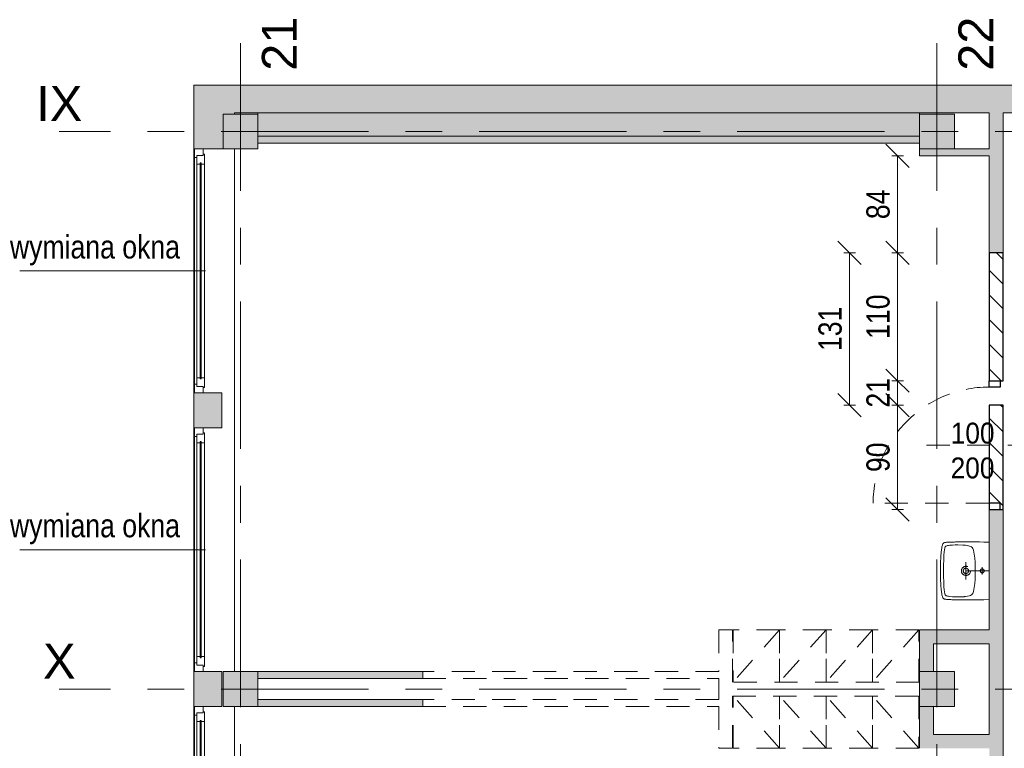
# Model space of a CAD drawing. Header units: centimetres. Extents: x -1403 to 22166, y -8842 to 3590.
# Tile 17 of 25: x -1403 to -555, y 2277 to 2905. Entities that reach past the tile are written whole.
import ezdxf

# ---------------------------------------------------------------- set-up
doc = ezdxf.new("R2010")
doc.units = ezdxf.units.CM
doc.linetypes.add('Oś', pattern=[222.25, 127, -31.75, 31.75, -31.75])
doc.linetypes.add('Wyburzenia', pattern=[35, 20, -15])
for name, color, linetype, lineweight in [('A-ANNO-DIMS', 211, 'Continuous', 13), ('A-ANNO-DIMS-100', 211, 'Continuous', 13), ('A-ANNO-NOTE', 131, 'Wyburzenia', 9), ('A-DETL', 90, 'Continuous', 25), ('A-DETL-GENF', 92, 'Continuous', 9), ('A-DETL-MEDM', 33, 'Wyburzenia', 9), ('A-DOOR', 31, 'Wyburzenia', 9), ('A-GLAZ', 151, 'Wyburzenia', 9), ('A-GLAZ-IDEN', 152, 'Continuous', 13), ('A-WALL', 113, 'Continuous', 13), ('A-WALL-PATT', 111, 'Continuous', 13), ('P-SANR-FIXT', 6, 'Wyburzenia', 9), ('Q-SPCQ', 91, 'Wyburzenia', 9), ('S-COLS', 52, 'Continuous', 13), ('S-GRID', 1, 'Continuous', 13), ('S-GRID-IDEN', 1, 'Continuous', 13)]:
    doc.layers.add(name, color=color, linetype=linetype, lineweight=lineweight)
doc.styles.add('Arial', font='arial.ttf', dxfattribs={"width": 0.9, "height": 18})
doc.styles.add('Arial Narrow_1', font='ARIALN.TTF', dxfattribs={"height": 0.2})
doc.styles.add('Arial Narrow_3', font='ARIALN.TTF', dxfattribs={"height": 20})
doc.styles.add('Arial_1', font='arial.ttf', dxfattribs={"height": 30})
doc.dimstyles.new('Diagonal_1_100__0__wewnętrzne', dxfattribs={"dimscale": 30.48, "dimtxt": 20.468619, "dimasz": 0.656168, "dimexe": 0.164042, "dimexo": 0.0625, "dimgap": 0.032808, "dimtad": 1, "dimdec": 0, "dimdsep": 46, "dimtxsty": 'Arial Narrow_3', "dimblk1": 'OBLIQUE', "dimblk2": 'OBLIQUE', "dimsah": 1, "dimcen": 0.09, "dimazin": 0, "dimtfac": 1, "dimtdec": 4, "dimtix": 1, "dimtmove": 0, "dimatfit": 3, "dimfxl": 0.164042, "dimfxlon": 1, "dimtvp": 1, "dimtolj": 1, "dimtzin": 0, "dimarcsym": 2})
pattern_1 = [(315, (0, 0), (10.6066, 10.6066), [])]

# ---------------------------------------------------------------- blocks, each defined once
blk = doc.blocks.new('M_Concrete-Square-Column - 300 x 300mm-1795930-6_piętro IV __13_80 m_ - wyburzenia i zamurowania')
at = {"layer": 'S-COLS', "lineweight": 9}
blk.add_hatch(color=254, dxfattribs=at).paths.add_polyline_path([(-11.73, -15), (15, -15), (15, 15), (-15, 15), (-15, -15)], flags=0)
for p, q in [((15, 15), (-15, 15)), ((-15, 15), (-15, -15)), ((15, -15), (15, 15)), ((-15, -15), (15, -15))]:
    blk.add_line(p, q, dxfattribs=at)
blk = doc.blocks.new('M_Concrete-Square-Column - 300 x 300mm-1795931-6_piętro IV __13_80 m_ - wyburzenia i zamurowania')
at = {"layer": 'S-COLS', "lineweight": 9}
blk.add_hatch(color=254, dxfattribs=at).paths.add_polyline_path([(-15, -15), (15, -15), (15, 15), (-15, 15), (-15, 7.14)], flags=0)
for p, q in [((15, 15), (-15, 15)), ((-15, 15), (-15, -15)), ((15, -15), (15, 15)), ((-15, -15), (15, -15))]:
    blk.add_line(p, q, dxfattribs=at)
blk = doc.blocks.new('DRZWI 1S - automatyczna etykieta - Drzwi 100-2252139-6_piętro IV __13_80 m_ - wyburzenia i zamurowania')
at = {"layer": 'A-DETL-GENF', "color": 20, "linetype": 'Wyburzenia'}
for p, q in [((-55.5, 3.5), (-50, 3.5)), ((-55.5, -6), (-55.5, 3.5)), ((-50, 3.5), (-50, -6)), ((50, 3.5), (55.5, 3.5)), ((50, -6), (50, 3.5)), ((55.5, 3.5), (55.5, -6)), ((-50, -6), (-55.5, -6)), ((55.5, -6), (50, -6))]:
    blk.add_line(p, q, dxfattribs=at)
at = {"layer": 'A-DETL-MEDM', "color": 10, "lineweight": 25}
for p, q in [((-55.5, -6), (-55.5, 3.5)), ((-55.5, 3.5), (-50, 3.5)), ((-50, 3.5), (-50, -6)), ((50, 3.5), (50, -6)), ((55.5, 3.5), (50, 3.5)), ((55.5, -6), (55.5, 3.5)), ((-50, -6), (-55.5, -6)), ((50, -6), (55.5, -6))]:
    blk.add_line(p, q, dxfattribs=at)
at = {"layer": 'A-DOOR', "color": 1, "lineweight": 13}
blk.add_line((50, -6), (50, -106), dxfattribs=at)
blk.add_arc((50, -6), 100, 180, 270, dxfattribs=at)
blk = doc.blocks.new('Okno - automatyczna etykieta - 210x165 _nietypowy podział_-2208563-6_piętro IV __13_80 m_ - wyburzenia i zamurowania')
at = {"layer": 'A-GLAZ', "color": 7, "linetype": 'Continuous'}
for p, q in [((-97.5, 11.5), (-105, 11.5)), ((-105, 11.5), (-105, 4)), ((-105, 11.5), (105, 11.5)), ((-92, 9.5), (-99.5, 9.5)), ((-99.5, 9.5), (-99.5, 4)), ((-99.5, 4), (-99.5, 9.5)), ((-99.5, 9.5), (-97.5, 9.5)), ((-97.5, 9.5), (-97.5, 11.5)), ((97.5, 11.5), (-97.5, 11.5)), ((-92, 6.75), (-92, 9.5)), ((92, 9.5), (-92, 9.5)), ((99.5, 9.5), (92, 9.5)), ((92, 9.5), (92, 6.75)), ((105, 11.5), (97.5, 11.5)), ((97.5, 11.5), (97.5, 9.5)), ((97.5, 9.5), (99.5, 9.5)), ((99.5, 4), (99.5, 9.5)), ((99.5, 9.5), (99.5, 4)), ((105, 4), (105, 11.5)), ((-105, 4), (-99.5, 4)), ((-99.5, 4), (-100.5, 4)), ((-100.5, 4), (-100.5, 3)), ((-100.5, 3), (-92, 3)), ((93, 6.75), (-93, 6.75)), ((-93, 6.75), (-93, 5.75)), ((-93, 5.75), (-93, 6.75)), ((-93, 6.75), (-92, 6.75)), ((-93, 5.75), (93, 5.75)), ((-92, 5.75), (-93, 5.75)), ((-92, 3), (-92, 5.75)), ((92, 3), (-92, 3)), ((92, 6.75), (93, 6.75)), ((92, 5.75), (92, 3)), ((93, 5.75), (92, 5.75)), ((92, 3), (100.5, 3)), ((93, 5.75), (93, 6.75)), ((93, 6.75), (93, 5.75)), ((100.5, 4), (99.5, 4)), ((99.5, 4), (105, 4)), ((100.5, 3), (100.5, 4))]:
    blk.add_line(p, q, dxfattribs=at)
blk = doc.blocks.new('Szafa1 - 45 cm-1791408-6_piętro IV __13_80 m_ - wyburzenia i zamurowania')
at = {"layer": 'Q-SPCQ', "color": 20}
for p, q in [((-7.5, -51), (32.5, -6)), ((-7.5, -6), (-7.5, -51)), ((32.5, -51), (32.5, -6)), ((-7.5, -51), (32.5, -51))]:
    blk.add_line(p, q, dxfattribs=at)
blk = doc.blocks.new('Szafa1 - 45 cm-1791407-6_piętro IV __13_80 m_ - wyburzenia i zamurowania')
at = {"layer": 'Q-SPCQ', "color": 20}
for p, q in [((-7.5, 51), (32.5, 6)), ((-7.5, 6), (-7.5, 51)), ((-7.5, 51), (32.5, 51)), ((32.5, 51), (32.5, 6))]:
    blk.add_line(p, q, dxfattribs=at)
blk = doc.blocks.new('Umywalka koło Nova Pro - Pro 50-1205816-6_piętro IV __13_80 m_ - wyburzenia i zamurowania')
at = {"layer": 'P-SANR-FIXT', "color": 20}
for p, q in [((-12.14, 42.22), (-12.08, 42.81)), ((-12.08, 42.81), (-12, 43.37)), ((-12, 43.37), (-11.92, 43.87)), ((-11.92, 43.87), (-11.82, 44.38)), ((-11.82, 44.38), (-11.71, 44.67)), ((-11.6, 44.96), (-11.79, 44.38)), ((-11.71, 44.67), (-11.6, 44.96)), ((-11.6, 44.96), (-11.26, 45.47)), ((-11.26, 45.47), (-11.6, 44.96)), ((-11.26, 45.47), (-10.8, 45.84)), ((-10.8, 45.84), (-11.26, 45.47)), ((-10.8, 45.84), (-10.24, 46.11)), ((-10.24, 46.11), (-10.8, 45.84)), ((-10.24, 46.11), (-9.61, 46.32)), ((-9.61, 46.32), (-10.24, 46.11)), ((-9.61, 46.32), (-8.94, 46.51)), ((-8.94, 46.51), (-9.61, 46.32)), ((-9.21, 42.03), (-9.05, 42.59)), ((-9.05, 42.59), (-8.86, 43.1)), ((-8.94, 46.51), (-8.25, 46.64)), ((-8.25, 46.64), (-8.94, 46.51)), ((-8.86, 43.1), (-8.7, 43.34)), ((-8.7, 43.34), (-8.51, 43.55)), ((-8.51, 43.55), (-8.03, 43.85)), ((-8.25, 46.64), (-7.5, 46.8)), ((-7.5, 46.8), (-8.25, 46.64)), ((-8.03, 43.85), (-7.53, 44.06)), ((-7.53, 44.06), (-6.97, 44.22)), ((-7.5, 46.8), (-6.73, 46.91)), ((-6.73, 46.91), (-7.5, 46.8)), ((-6.97, 44.22), (-5.88, 44.43)), ((-6.73, 46.91), (-5.93, 47.04)), ((-5.93, 47.04), (-6.73, 46.91)), ((-5.93, 47.04), (-5.1, 47.15)), ((-5.1, 47.15), (-5.93, 47.04)), ((-5.88, 44.43), (-3.64, 44.75)), ((-5.1, 47.15), (-4.2, 47.25)), ((-4.2, 47.25), (-5.1, 47.15)), ((-4.2, 47.25), (-3.27, 47.36)), ((-3.27, 47.36), (-4.2, 47.25)), ((-3.64, 44.75), (-1.4, 44.94)), ((-3.27, 47.36), (-2.28, 47.44)), ((-2.28, 47.44), (-3.27, 47.36)), ((-2.28, 47.44), (-1.24, 47.52)), ((-1.24, 47.52), (-2.28, 47.44)), ((-1.4, 44.94), (3.1, 45.18)), ((-1.24, 47.52), (-0.15, 47.63)), ((-0.15, 47.63), (-1.24, 47.52)), ((-0.15, 47.63), (1.05, 47.71)), ((1.05, 47.71), (-0.15, 47.63)), ((1.05, 47.71), (2.3, 47.76)), ((2.3, 47.76), (1.05, 47.71)), ((2.3, 47.76), (3.66, 47.84)), ((3.66, 47.84), (2.3, 47.76)), ((3.1, 45.18), (7.6, 45.31)), ((3.66, 47.84), (5.12, 47.89)), ((5.12, 47.89), (3.66, 47.84)), ((5.12, 47.89), (6.72, 47.95)), ((6.72, 47.95), (5.12, 47.89)), ((6.72, 47.95), (8.45, 47.97)), ((8.45, 47.97), (6.72, 47.95)), ((7.6, 45.31), (9.86, 45.39)), ((8.45, 47.97), (10.4, 48)), ((10.4, 48), (8.45, 47.97)), ((9.86, 45.39), (11.04, 45.42)), ((10.4, 48), (14.63, 48)), ((14.63, 48), (10.4, 48)), ((11.04, 45.42), (11.7, 45.42)), ((11.7, 45.42), (12.5, 45.44)), ((12.5, 45.44), (13.3, 45.42)), ((13.3, 45.42), (13.99, 45.42)), ((13.99, 45.42), (15.14, 45.39)), ((14.63, 48), (16.55, 47.97)), ((16.55, 47.97), (14.63, 48)), ((15.14, 45.39), (17.4, 45.31)), ((16.55, 47.97), (18.31, 47.95)), ((18.31, 47.95), (16.55, 47.97)), ((17.4, 45.31), (21.9, 45.18)), ((18.31, 47.95), (19.88, 47.89)), ((19.88, 47.89), (18.31, 47.95)), ((19.88, 47.89), (21.34, 47.84)), ((21.34, 47.84), (19.88, 47.89)), ((21.34, 47.84), (22.7, 47.76)), ((22.7, 47.76), (21.34, 47.84)), ((21.9, 45.18), (26.4, 44.94)), ((22.7, 47.76), (23.98, 47.71)), ((23.98, 47.71), (22.7, 47.76)), ((23.98, 47.71), (25.15, 47.63)), ((25.15, 47.63), (23.98, 47.71)), ((25.15, 47.63), (26.24, 47.52)), ((26.24, 47.52), (25.15, 47.63)), ((26.24, 47.52), (27.31, 47.44)), ((27.31, 47.44), (26.24, 47.52)), ((26.4, 44.94), (28.64, 44.75)), ((27.31, 47.44), (28.29, 47.36)), ((28.29, 47.36), (27.31, 47.44)), ((28.29, 47.36), (29.23, 47.25)), ((29.23, 47.25), (28.29, 47.36)), ((28.64, 44.75), (30.88, 44.43)), ((29.23, 47.25), (30.1, 47.15)), ((30.1, 47.15), (29.23, 47.25)), ((30.1, 47.15), (30.93, 47.04)), ((30.93, 47.04), (30.1, 47.15)), ((30.88, 44.43), (31.97, 44.22)), ((30.93, 47.04), (31.76, 46.91)), ((31.76, 46.91), (30.93, 47.04)), ((31.76, 46.91), (32.5, 46.8)), ((32.5, 46.8), (31.76, 46.91)), ((31.97, 44.22), (32.53, 44.06)), ((32.5, 46.8), (33.25, 46.64)), ((33.25, 46.64), (32.5, 46.8)), ((32.53, 44.06), (33.06, 43.85)), ((33.06, 43.85), (33.54, 43.55)), ((33.25, 46.64), (33.97, 46.51)), ((33.97, 46.51), (33.25, 46.64)), ((33.54, 43.55), (33.73, 43.34)), ((33.73, 43.34), (33.86, 43.1)), ((33.86, 43.1), (34.07, 42.59)), ((33.97, 46.51), (34.63, 46.32)), ((34.63, 46.32), (33.97, 46.51)), ((34.07, 42.59), (34.21, 42.03)), ((34.63, 46.32), (35.24, 46.11)), ((35.24, 46.11), (34.63, 46.32)), ((35.24, 46.11), (35.8, 45.84)), ((35.8, 45.84), (35.24, 46.11)), ((35.8, 45.84), (36.28, 45.47)), ((36.28, 45.47), (35.8, 45.84)), ((36.28, 45.47), (36.6, 44.96)), ((36.6, 44.96), (36.28, 45.47)), ((36.6, 44.96), (36.82, 44.38)), ((36.82, 44.38), (36.92, 43.87)), ((36.92, 43.87), (37.03, 43.37)), ((37.03, 43.37), (37.08, 42.81)), ((37.08, 42.81), (37.14, 42.22)), ((-12.4, 33.88), (-12.38, 35.06)), ((-12.38, 35.06), (-12.35, 35.88)), ((-12.35, 36.65), (-12.32, 37.43)), ((-12.35, 35.88), (-12.35, 36.65)), ((-12.32, 37.43), (-12.3, 38.17)), ((-12.3, 38.17), (-12.27, 38.89)), ((-12.27, 38.89), (-12.24, 39.61)), ((-12.24, 39.61), (-12.22, 40.28)), ((-12.22, 40.28), (-12.19, 40.94)), ((-12.19, 40.94), (-12.16, 41.58)), ((-12.16, 41.58), (-12.14, 42.22)), ((-9.84, 33.06), (-9.79, 35.32)), ((-9.79, 35.32), (-9.71, 37.56)), ((-9.71, 37.56), (-9.53, 39.82)), ((-9.53, 39.82), (-9.39, 40.94)), ((-9.39, 40.94), (-9.21, 42.03)), ((12.5, 6), (12.5, 38)), ((34.21, 42.03), (34.39, 40.94)), ((34.39, 40.94), (34.53, 39.82)), ((34.53, 39.82), (34.71, 37.56)), ((34.71, 37.56), (34.82, 35.32)), ((34.82, 35.32), (34.84, 33.06)), ((37.14, 42.22), (37.16, 41.58)), ((37.16, 41.58), (37.19, 40.94)), ((37.19, 40.94), (37.22, 40.28)), ((37.22, 40.28), (37.24, 39.61)), ((37.24, 39.61), (37.27, 38.89)), ((37.27, 38.89), (37.3, 38.17)), ((37.3, 38.17), (37.32, 37.43)), ((37.32, 37.43), (37.35, 36.65)), ((37.35, 36.65), (37.35, 35.88)), ((37.35, 35.88), (37.38, 35.06)), ((37.38, 35.06), (37.4, 33.88)), ((-12.51, 24.3), (-12.48, 26.13)), ((-12.48, 27.81), (-12.46, 29.49)), ((-12.48, 26.13), (-12.48, 27.81)), ((-12.46, 30.5), (-12.43, 31.46)), ((-12.46, 29.49), (-12.46, 30.5)), ((-12.43, 32.39), (-12.4, 33.3)), ((-12.43, 31.46), (-12.43, 32.39)), ((-12.4, 33.3), (-12.4, 33.88)), ((-9.76, 28.56), (-9.84, 33.06)), ((-9.74, 27.87), (-9.76, 28.56)), ((-9.71, 27.55), (-9.74, 27.87)), ((-9.69, 27.15), (-9.71, 27.55)), ((-9.61, 26.27), (-9.69, 27.15)), ((-9.37, 24.54), (-9.61, 26.27)), ((20.01, 26), (5.01, 26)), ((34.63, 26.27), (34.37, 24.54)), ((34.69, 27.15), (34.63, 26.27)), ((34.71, 27.55), (34.69, 27.15)), ((34.74, 27.87), (34.71, 27.55)), ((34.76, 28.56), (34.74, 27.87)), ((34.84, 33.06), (34.76, 28.56)), ((37.4, 33.88), (37.43, 33.3)), ((37.43, 33.3), (37.43, 32.39)), ((37.43, 32.39), (37.46, 31.46)), ((37.46, 31.46), (37.46, 30.5)), ((37.46, 30.5), (37.48, 29.49)), ((37.48, 29.49), (37.48, 27.81)), ((37.48, 27.81), (37.51, 26.13)), ((37.51, 26.13), (37.51, 22.27)), ((-12.48, 22.27), (-12.51, 24.3)), ((-12.48, 19.98), (-12.48, 22.27)), ((-12.45, 17.35), (-12.48, 19.98)), ((-12.4, 14.28), (-12.45, 17.35)), ((-8.91, 22.86), (-9.37, 24.54)), ((-8.62, 22.03), (-8.91, 22.86)), ((-8.19, 21.26), (-8.62, 22.03)), ((-7.93, 20.91), (-8.19, 21.26)), ((-7.61, 20.62), (-7.93, 20.91)), ((-6.89, 20.14), (-7.61, 20.62)), ((-6.09, 19.8), (-6.89, 20.14)), ((-5.24, 19.53), (-6.09, 19.8)), ((-3.53, 19.16), (-5.24, 19.53)), ((-1.83, 18.89), (-3.53, 19.16)), ((1.66, 18.49), (-1.83, 18.89)), ((5.15, 18.2), (1.66, 18.49)), ((8.64, 18.06), (5.15, 18.2)), ((10.37, 18.01), (8.64, 18.06)), ((14.63, 18.01), (10.37, 18.01)), ((16.36, 18.06), (14.63, 18.01)), ((19.88, 18.2), (16.36, 18.06)), ((23.34, 18.49), (19.88, 18.2)), ((26.83, 18.89), (23.34, 18.49)), ((28.56, 19.16), (26.83, 18.89)), ((30.26, 19.53), (28.56, 19.16)), ((31.09, 19.8), (30.26, 19.53)), ((31.89, 20.14), (31.09, 19.8)), ((32.61, 20.62), (31.89, 20.14)), ((32.93, 20.91), (32.61, 20.62)), ((33.19, 21.26), (32.93, 20.91)), ((33.62, 22.03), (33.19, 21.26)), ((33.91, 22.86), (33.62, 22.03)), ((34.37, 24.54), (33.91, 22.86)), ((37.45, 17.35), (37.4, 14.28)), ((37.48, 19.98), (37.45, 17.35)), ((37.51, 22.27), (37.48, 19.98)), ((-12.32, 10.58), (-12.4, 14.28)), ((-12.19, 6), (-12.32, 10.58)), ((15.72, 12.02), (9.46, 12.02)), ((37.32, 10.58), (37.19, 6)), ((37.4, 14.28), (37.32, 10.58))]:
    blk.add_line(p, q, dxfattribs=at)
for centre, radius in [((12.51, 26), 3.92), ((12.51, 26), 2.28), ((12.5, 12.02), 1.72)]:
    blk.add_circle(centre, radius, dxfattribs=at)
blk = doc.blocks.new('etykieta wymiana okna - etykieta okno 1S z hp dół-2316400-6_piętro IV __13_80 m_ - wyburzenia i zamurowania')
at = {"layer": 'A-GLAZ-IDEN'}
blk.add_line((0, 1.6477), (0, 0.0485), dxfattribs=at)
at = {"layer": 'A-GLAZ-IDEN', "insert": (-0.3068, 1.4291), "char_height": 0.2, "width": 1.409, "attachment_point": 3, "rotation": 90, "line_spacing_factor": 0.949189, "style": 'Arial Narrow_1'}
blk.add_mtext('\\pxqr,t6.35,12.7,19.05,25.4,31.75,38.1,44.45,50.8,57.15,63.5,69.85,76.2,82.55,88.9,95.25,101.6,107.95,114.3,120.65,127,133.35,139.7,146.05,152.4,158.75,165.1,171.45,177.8,184.15,190.5,196.85,203.2;{wymiana okna}', dxfattribs=at)
blk = doc.blocks.new('DIMBLOCK2-6_piętro IV __13_80 m_ - wyburzenia i zamurowania')
at = {"layer": 'A-ANNO-DIMS-100'}
for p, q in [((-687.85, 2703.83), (-697.85, 2713.83)), ((-682.85, 2703.83), (-692.85, 2703.83)), ((-687.85, 2572.83), (-687.85, 2703.83)), ((-687.85, 2703.83), (-677.85, 2693.83)), ((-687.85, 2703.83), (-682.85, 2703.83)), ((-687.85, 2572.83), (-697.85, 2582.83)), ((-682.85, 2572.83), (-692.85, 2572.83)), ((-687.85, 2572.83), (-677.85, 2562.83)), ((-687.85, 2572.83), (-682.85, 2572.83))]:
    blk.add_line(p, q, dxfattribs=at)
at = {"layer": 'A-ANNO-DIMS-100', "color": 0, "insert": (-714.7, 2619.32), "char_height": 20, "width": 45.6158, "attachment_point": 1, "rotation": 90, "line_spacing_factor": 0.974696, "style": 'Arial Narrow_3'}
blk.add_mtext('131', dxfattribs=at)
blk = doc.blocks.new('_Oblique')
at = {"color": 0, "linetype": 'ByBlock', "lineweight": -2}
blk.add_line((-0.5, -0.5), (0.5, 0.5), dxfattribs=at)
blk = doc.blocks.new('DIMBLOCK3-6_piętro IV __13_80 m_ - wyburzenia i zamurowania')
at = {"layer": 'A-ANNO-DIMS-100'}
for p, q in [((-646.54, 2572.83), (-656.54, 2582.83)), ((-641.54, 2572.83), (-651.54, 2572.83)), ((-646.54, 2482.83), (-646.54, 2572.83)), ((-646.54, 2572.83), (-636.54, 2562.83)), ((-646.54, 2572.83), (-641.54, 2572.83)), ((-646.54, 2482.83), (-656.54, 2492.83)), ((-651.54, 2482.83), (-641.54, 2482.83)), ((-646.54, 2482.83), (-651.54, 2482.83)), ((-646.54, 2482.83), (-636.54, 2472.83))]:
    blk.add_line(p, q, dxfattribs=at)
at = {"layer": 'A-ANNO-DIMS-100', "color": 0, "insert": (-673.38, 2515.15), "char_height": 20, "width": 30.4105, "attachment_point": 1, "rotation": 90, "line_spacing_factor": 0.974696, "style": 'Arial Narrow_3'}
blk.add_mtext('90', dxfattribs=at)
blk = doc.blocks.new('DIMBLOCK4-6_piętro IV __13_80 m_ - wyburzenia i zamurowania')
at = {"layer": 'A-ANNO-DIMS-100'}
for p, q in [((-646.54, 2593.83), (-656.54, 2603.83)), ((-641.54, 2593.83), (-651.54, 2593.83)), ((-646.54, 2572.83), (-646.54, 2593.83)), ((-646.54, 2593.83), (-636.54, 2583.83)), ((-646.54, 2593.83), (-641.54, 2593.83)), ((-646.54, 2572.83), (-656.54, 2582.83)), ((-641.54, 2572.83), (-651.54, 2572.83)), ((-646.54, 2572.83), (-636.54, 2562.83)), ((-646.54, 2572.83), (-641.54, 2572.83))]:
    blk.add_line(p, q, dxfattribs=at)
at = {"layer": 'A-ANNO-DIMS-100', "color": 0, "insert": (-673.38, 2570.65), "char_height": 20, "width": 30.4105, "attachment_point": 1, "rotation": 90, "line_spacing_factor": 0.974696, "style": 'Arial Narrow_3'}
blk.add_mtext('21', dxfattribs=at)
blk = doc.blocks.new('DIMBLOCK5-6_piętro IV __13_80 m_ - wyburzenia i zamurowania')
at = {"layer": 'A-ANNO-DIMS-100'}
for p, q in [((-646.54, 2703.83), (-656.54, 2713.83)), ((-641.54, 2703.83), (-651.54, 2703.83)), ((-646.54, 2593.83), (-646.54, 2703.83)), ((-646.54, 2703.83), (-636.54, 2693.83)), ((-646.54, 2703.83), (-641.54, 2703.83)), ((-646.54, 2593.83), (-656.54, 2603.83)), ((-641.54, 2593.83), (-651.54, 2593.83)), ((-646.54, 2593.83), (-636.54, 2583.83)), ((-646.54, 2593.83), (-641.54, 2593.83))]:
    blk.add_line(p, q, dxfattribs=at)
at = {"layer": 'A-ANNO-DIMS-100', "color": 0, "insert": (-673.38, 2629.82), "char_height": 20, "width": 45.6158, "attachment_point": 1, "rotation": 90, "line_spacing_factor": 0.974696, "style": 'Arial Narrow_3'}
blk.add_mtext('110', dxfattribs=at)
blk = doc.blocks.new('DIMBLOCK6-6_piętro IV __13_80 m_ - wyburzenia i zamurowania')
at = {"layer": 'A-ANNO-DIMS-100'}
for p, q in [((-646.54, 2787.33), (-656.54, 2797.33)), ((-641.54, 2787.33), (-651.54, 2787.33)), ((-646.54, 2703.83), (-646.54, 2787.33)), ((-646.54, 2787.33), (-636.54, 2777.33)), ((-646.54, 2787.33), (-641.54, 2787.33)), ((-646.54, 2703.83), (-656.54, 2713.83)), ((-641.54, 2703.83), (-651.54, 2703.83)), ((-646.54, 2703.83), (-636.54, 2693.83)), ((-646.54, 2703.83), (-641.54, 2703.83))]:
    blk.add_line(p, q, dxfattribs=at)
at = {"layer": 'A-ANNO-DIMS-100', "color": 0, "insert": (-673.38, 2732.9), "char_height": 20, "width": 30.4105, "attachment_point": 1, "rotation": 90, "line_spacing_factor": 0.974696, "style": 'Arial Narrow_3'}
blk.add_mtext('84', dxfattribs=at)

msp = doc.modelspace()

# ---------------------------------------------------------------- hatches: boundary and pattern name
at = {"layer": 'A-DETL-GENF', "lineweight": 25}
h = msp.add_hatch(dxfattribs=at)
h.set_pattern_fill('FP_1', color=210, style=0, pattern_type=2)
h.set_pattern_definition(pattern_1)
h.paths.add_polyline_path([(-555.62, 2593.83), (-555.62, 2703.83), (-567.62, 2703.83), (-567.62, 2593.83), (-558.12, 2593.83)], flags=0)
h = msp.add_hatch(dxfattribs=at)
h.set_pattern_fill('FP_1', color=3, style=0, pattern_type=2)
h.set_pattern_definition(pattern_1)
h.paths.add_polyline_path([(-567.62, 2482.83), (-555.62, 2482.83), (-555.62, 2572.83), (-567.62, 2572.83), (-567.62, 2488.33)], flags=0)
at = {"layer": 'A-WALL-PATT'}
for points in [[(-1252.12, 2793.33), (-1227.62, 2793.33), (-1227.62, 2823.33), (-1217.62, 2823.33), (-1217.62, 2848.33), (-1252.62, 2848.33), (-1252.62, 2793.33)], [(-719.16, 2804.33), (-627.62, 2804.33), (-627.62, 2824.33), (-1197.62, 2824.33), (-1197.62, 2804.33)], [(-719.16, 2798.33), (-627.62, 2798.33), (-627.62, 2804.33), (-1197.62, 2804.33), (-1197.62, 2798.33)], [(-597.62, 2787.33), (-567.62, 2787.33), (-567.62, 2793.33), (-627.62, 2793.33), (-627.62, 2787.33)], [(-615.62, 2367.33), (-567.62, 2367.33), (-567.62, 2379.33), (-627.62, 2379.33), (-627.62, 2367.33)], [(-1197.62, 2337.33), (-1055.62, 2337.33), (-1055.62, 2343.33), (-1197.62, 2343.33)], [(-1197.62, 2313.33), (-1055.62, 2313.33), (-1055.62, 2319.33), (-1197.62, 2319.33)], [(-576.97, 2277.33), (-567.62, 2277.33), (-567.62, 2289.33), (-615.62, 2289.33), (-615.62, 2277.33), (-579.45, 2277.33)]]:
    msp.add_hatch(color=9, dxfattribs=at).paths.add_polyline_path(points, flags=0)
h = msp.add_hatch(color=9, dxfattribs=at)
h.paths.add_polyline_path([(736.44, 2824.33), (1227.38, 2824.33), (1227.38, 2848.33), (507.38, 2848.33), (507.38, 2824.33), (542.38, 2824.33)], flags=0)
h.paths.add_polyline_path([(-719.16, 2824.33), (-532.62, 2824.33), (-532.62, 2848.33), (-1217.62, 2848.33), (-1217.62, 2824.33), (-741.62, 2824.33)], flags=0)
h.paths.add_polyline_path([(157.38, 2824.33), (157.38, 2848.33), (-182.62, 2848.33), (-182.62, 2824.33), (119.38, 2824.33)], flags=0)
h.paths.add_polyline_path([(-292.62, 2824.33), (-292.62, 2848.33), (-332.62, 2848.33), (-332.62, 2824.33), (-297.62, 2824.33)], flags=0)
h.paths.add_polyline_path([(297.38, 2824.33), (307.38, 2824.33), (307.38, 2848.33), (267.38, 2848.33), (267.38, 2824.33), (285.38, 2824.33)], flags=0)
h = msp.add_hatch(color=9, dxfattribs=at)
h.paths.add_polyline_path([(-564.62, 1833.33), (-555.62, 1833.33), (-555.62, 1952.83), (-567.62, 1952.83), (-567.62, 1833.33)], flags=0)
h.paths.add_polyline_path([(-567.62, 2173.83), (-555.62, 2173.83), (-555.62, 2482.83), (-567.62, 2482.83), (-567.62, 2265.06)], flags=0)
h.paths.add_polyline_path([(-555.62, 2703.83), (-555.62, 2824.33), (-567.62, 2824.33), (-567.62, 2703.83)], flags=0)
h = msp.add_hatch(color=9, dxfattribs=at)
h.paths.add_polyline_path([(-1252.62, 1833.33), (-1228.62, 1833.33), (-1228.62, 1863.33), (-1252.62, 1863.33), (-1252.62, 1837.45)], flags=0)
h.paths.add_polyline_path([(-1252.62, 2073.33), (-1228.62, 2073.33), (-1228.62, 2103.33), (-1252.62, 2103.33), (-1252.62, 2074.7)], flags=0)
h.paths.add_polyline_path([(-1228.62, 2313.33), (-1228.62, 2343.33), (-1252.62, 2343.33), (-1252.62, 2313.33), (-1244.62, 2313.33)], flags=0)
h.paths.add_polyline_path([(-1252.62, 2553.33), (-1228.62, 2553.33), (-1228.62, 2583.33), (-1252.62, 2583.33), (-1252.62, 2554.7)], flags=0)
h = msp.add_hatch(color=9, dxfattribs=at)
h.paths.add_polyline_path([(-627.62, 2277.33), (-615.62, 2277.33), (-615.62, 2313.33), (-627.62, 2313.33), (-627.62, 2289.33)], flags=0)
h.paths.add_polyline_path([(-627.62, 2343.33), (-615.62, 2343.33), (-615.62, 2367.33), (-627.62, 2367.33), (-627.62, 2364.33)], flags=0)

# ---------------------------------------------------------------- linework, layer by layer
at = {"layer": 'A-ANNO-NOTE', "color": 240, "lineweight": 13}
msp.add_line((-531.62, 2538.33), (-621.62, 2538.33), dxfattribs=at)
at = {"layer": 'A-DETL'}
for p, q in [((-555.62, 2703.83), (-567.62, 2703.83)), ((-567.62, 2703.83), (-567.62, 2593.83)), ((-555.62, 2593.83), (-555.62, 2703.83)), ((-567.62, 2593.83), (-555.62, 2593.83)), ((-555.62, 2572.83), (-567.62, 2572.83)), ((-567.62, 2572.83), (-567.62, 2482.83)), ((-555.62, 2482.83), (-555.62, 2572.83)), ((-567.62, 2482.83), (-555.62, 2482.83))]:
    msp.add_line(p, q, dxfattribs=at)
at = {"layer": 'A-WALL', "lineweight": 9}
for p, q in [((-292.62, 2848.33), (-1252.62, 2848.33)), ((-1252.62, 2848.33), (-1252.62, 2793.33)), ((-1217.62, 2824.33), (-567.62, 2824.33)), ((-1217.62, 2823.33), (-1217.62, 2824.33)), ((-1197.62, 2824.33), (-1197.62, 2823.33)), ((-627.62, 2823.33), (-627.62, 2824.33)), ((-567.62, 2824.33), (-567.62, 2793.33)), ((-555.62, 2703.83), (-555.62, 2824.33)), ((-555.62, 2824.33), (-532.62, 2824.33)), ((-1197.62, 2804.33), (-627.62, 2804.33)), ((-1252.62, 1833.33), (-1252.62, 2793.33)), ((-1252.62, 2793.33), (-1252.12, 2793.33)), ((-1244.62, 2793.33), (-1227.62, 2793.33)), ((-1217.62, 2793.33), (-1217.62, 2343.33)), ((-1197.62, 2798.33), (-627.62, 2798.33)), ((-627.62, 2793.33), (-627.62, 2787.33)), ((-567.62, 2793.33), (-597.62, 2793.33)), ((-627.62, 2787.33), (-567.62, 2787.33)), ((-567.62, 2787.33), (-567.62, 2703.83)), ((-1252.12, 2583.33), (-1252.62, 2583.33)), ((-1228.62, 2583.33), (-1244.62, 2583.33)), ((-1228.62, 2553.33), (-1228.62, 2583.33)), ((-1252.62, 2553.33), (-1252.12, 2553.33)), ((-1244.62, 2553.33), (-1228.62, 2553.33)), ((-567.62, 2482.83), (-567.62, 2379.33)), ((-555.62, 2482.83), (-558.12, 2482.83)), ((-555.62, 2173.83), (-555.62, 2482.83)), ((-567.62, 2379.33), (-627.62, 2379.33)), ((-627.62, 2379.33), (-627.62, 2343.33)), ((-615.62, 2367.33), (-567.62, 2367.33)), ((-615.62, 2343.33), (-615.62, 2367.33)), ((-567.62, 2367.33), (-567.62, 2289.33)), ((-1252.12, 2343.33), (-1252.62, 2343.33)), ((-1228.62, 2343.33), (-1244.62, 2343.33)), ((-1228.62, 2313.33), (-1228.62, 2343.33)), ((-1055.62, 2343.33), (-1197.62, 2343.33)), ((-1055.62, 2337.33), (-1055.62, 2343.33)), ((-1197.62, 2337.33), (-1055.62, 2337.33)), ((-1055.62, 2319.33), (-1197.62, 2319.33)), ((-1055.62, 2313.33), (-1055.62, 2319.33)), ((-1252.62, 2313.33), (-1252.12, 2313.33)), ((-1244.62, 2313.33), (-1228.62, 2313.33)), ((-1217.62, 2313.33), (-1217.62, 1863.33)), ((-1197.62, 2313.33), (-1055.62, 2313.33)), ((-627.62, 2313.33), (-627.62, 2277.33)), ((-615.62, 2289.33), (-615.62, 2313.33)), ((-567.62, 2289.33), (-615.62, 2289.33))]:
    msp.add_line(p, q, dxfattribs=at)
at = {"layer": 'A-WALL'}
msp.add_line((-567.62, 2703.83), (-555.62, 2703.83), dxfattribs=at)
at = {"layer": 'A-WALL', "color": 1, "linetype": 'Wyburzenia'}
for p, q in [((-567.62, 2703.83), (-567.62, 2593.83)), ((-555.62, 2703.83), (-567.62, 2703.83)), ((-555.62, 2593.83), (-555.62, 2703.83)), ((-558.12, 2593.83), (-555.62, 2593.83)), ((-800.62, 2379.33), (-800.62, 2343.33)), ((-788.62, 2379.33), (-800.62, 2379.33)), ((-788.62, 2334.33), (-788.62, 2379.33)), ((-800.62, 2343.33), (-1055.62, 2343.33)), ((-1055.62, 2343.33), (-1055.62, 2337.33)), ((-1055.62, 2337.33), (-800.62, 2337.33)), ((-800.62, 2337.33), (-800.62, 2319.33)), ((-627.62, 2334.33), (-788.62, 2334.33)), ((-800.62, 2319.33), (-1055.62, 2319.33)), ((-1055.62, 2319.33), (-1055.62, 2313.33)), ((-788.62, 2277.33), (-788.62, 2322.33)), ((-788.62, 2322.33), (-627.62, 2322.33)), ((-1055.62, 2313.33), (-800.62, 2313.33)), ((-800.62, 2313.33), (-800.62, 2277.33)), ((-800.62, 2277.33), (-788.62, 2277.33))]:
    msp.add_line(p, q, dxfattribs=at)
at = {"layer": 'S-GRID', "linetype": 'Oś'}
for p, q in [((-1212.62, 2884.27), (-1212.62, 27.13)), ((-612.62, 2884.27), (-612.62, 27.13)), ((1342.46, 2808.33), (-1368.76, 2808.33)), ((1342.46, 2328.33), (-1368.76, 2328.33))]:
    msp.add_line(p, q, dxfattribs=at)

# ---------------------------------------------------------------- block references
at = {"layer": 'A-DOOR', "color": 1, "lineweight": 13, "rotation": 269.9999999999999}
msp.add_blockref('DRZWI 1S - automatyczna etykieta - Drzwi 100-2252139-6_piętro IV __13_80 m_ - wyburzenia i zamurowania', (-561.62, 2538.33), dxfattribs=at)
at = {"layer": 'A-GLAZ', "color": 7, "linetype": 'Continuous', "rotation": 89.9999999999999}
for p in [(-1240.62, 2688.33), (-1240.62, 2448.33), (-1240.62, 2208.33)]:
    msp.add_blockref('Okno - automatyczna etykieta - 210x165 _nietypowy podział_-2208563-6_piętro IV __13_80 m_ - wyburzenia i zamurowania', p, dxfattribs=at)
at = {"layer": 'A-GLAZ-IDEN', "xscale": 99.99999999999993, "yscale": 99.99999999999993, "zscale": 99.99999999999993, "rotation": 270.0000000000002}
for p in [(-1407.6, 2688.33), (-1407.6, 2448.33)]:
    msp.add_blockref('etykieta wymiana okna - etykieta okno 1S z hp dół-2316400-6_piętro IV __13_80 m_ - wyburzenia i zamurowania', p, dxfattribs=at)
at = {"layer": 'P-SANR-FIXT', "color": 20, "rotation": 89.9999999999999}
msp.add_blockref('Umywalka koło Nova Pro - Pro 50-1205816-6_piętro IV __13_80 m_ - wyburzenia i zamurowania', (-561.62, 2417.58), dxfattribs=at)
at = {"layer": 'Q-SPCQ', "color": 20, "rotation": 180}
for name, p in [('Szafa1 - 45 cm-1791408-6_piętro IV __13_80 m_ - wyburzenia i zamurowania', (-755.62, 2328.33)), ('Szafa1 - 45 cm-1791408-6_piętro IV __13_80 m_ - wyburzenia i zamurowania', (-715.62, 2328.33)), ('Szafa1 - 45 cm-1791408-6_piętro IV __13_80 m_ - wyburzenia i zamurowania', (-675.62, 2328.33)), ('Szafa1 - 45 cm-1791408-6_piętro IV __13_80 m_ - wyburzenia i zamurowania', (-635.62, 2328.33)), ('Szafa1 - 45 cm-1791407-6_piętro IV __13_80 m_ - wyburzenia i zamurowania', (-755.62, 2328.33)), ('Szafa1 - 45 cm-1791407-6_piętro IV __13_80 m_ - wyburzenia i zamurowania', (-715.62, 2328.33)), ('Szafa1 - 45 cm-1791407-6_piętro IV __13_80 m_ - wyburzenia i zamurowania', (-675.62, 2328.33)), ('Szafa1 - 45 cm-1791407-6_piętro IV __13_80 m_ - wyburzenia i zamurowania', (-635.62, 2328.33))]:
    msp.add_blockref(name, p, dxfattribs=at)
at = {"layer": 'S-COLS', "lineweight": 9}
for name, p in [('M_Concrete-Square-Column - 300 x 300mm-1795931-6_piętro IV __13_80 m_ - wyburzenia i zamurowania', (-1212.62, 2808.33)), ('M_Concrete-Square-Column - 300 x 300mm-1795931-6_piętro IV __13_80 m_ - wyburzenia i zamurowania', (-612.62, 2808.33)), ('M_Concrete-Square-Column - 300 x 300mm-1795931-6_piętro IV __13_80 m_ - wyburzenia i zamurowania', (-1212.62, 2328.33)), ('M_Concrete-Square-Column - 300 x 300mm-1795930-6_piętro IV __13_80 m_ - wyburzenia i zamurowania', (-612.62, 2328.33))]:
    msp.add_blockref(name, p, dxfattribs=at)

# ---------------------------------------------------------------- texts
at = {"layer": 'A-ANNO-NOTE', "color": 1, "lineweight": 211, "char_height": 18, "width": 38.07, "attachment_point": 5, "line_spacing_factor": 0.936439, "style": 'Arial'}
for s, insert in [('\\pxqc,t6.35,12.7,19.05,25.4,31.75,38.1,44.45,50.8,57.15,63.5,69.85,76.2,82.55,88.9,95.25,101.6,107.95,114.3,120.65,127,133.35,139.7,146.05,152.4,158.75,165.1,171.45,177.8,184.15,190.5,196.85,203.2;{100}', (-581.86, 2548.56)), ('\\pxqc,t6.35,12.7,19.05,25.4,31.75,38.1,44.45,50.8,57.15,63.5,69.85,76.2,82.55,88.9,95.25,101.6,107.95,114.3,120.65,127,133.35,139.7,146.05,152.4,158.75,165.1,171.45,177.8,184.15,190.5,196.85,203.2;{200}', (-581.95, 2518.56))]:
    msp.add_mtext(s, dxfattribs=dict(at, insert=insert))
at = {"layer": 'S-GRID-IDEN', "char_height": 30, "width": 48.3, "attachment_point": 5, "rotation": 90, "line_spacing_factor": 0.936439, "style": 'Arial_1'}
for s, insert in [('\\pxqc,t4.23333,8.46667,12.7,16.93333,21.16667,25.4,29.63333,33.86667,38.1,42.33333,46.56667,50.8,55.03333,59.26667,63.5,67.73333,71.96667,76.2,80.43333,84.66667,88.9,93.13333,97.36667,101.6,105.83333,110.06667,114.3,118.53333,122.76667,127,131.23333,135.46667;{21}', (-1179.12, 2883.93)), ('\\pxqc,t4.23333,8.46667,12.7,16.93333,21.16667,25.4,29.63333,33.86667,38.1,42.33333,46.56667,50.8,55.03333,59.26667,63.5,67.73333,71.96667,76.2,80.43333,84.66667,88.9,93.13333,97.36667,101.6,105.83333,110.06667,114.3,118.53333,122.76667,127,131.23333,135.46667;{22}', (-579.12, 2883.93))]:
    msp.add_mtext(s, dxfattribs=dict(at, insert=insert))
at = {"layer": 'S-GRID-IDEN', "char_height": 30, "attachment_point": 5, "line_spacing_factor": 0.936439, "style": 'Arial_1'}
for s, insert, width in [('\\pxqc,t4.23333,8.46667,12.7,16.93333,21.16667,25.4,29.63333,33.86667,38.1,42.33333,46.56667,50.8,55.03333,59.26667,63.5,67.73333,71.96667,76.2,80.43333,84.66667,88.9,93.13333,97.36667,101.6,105.83333,110.06667,114.3,118.53333,122.76667,127,131.23333,135.46667;{IX}', (-1368.64, 2832.39), 39.7), ('\\pxqc,t4.23333,8.46667,12.7,16.93333,21.16667,25.4,29.63333,33.86667,38.1,42.33333,46.56667,50.8,55.03333,59.26667,63.5,67.73333,71.96667,76.2,80.43333,84.66667,88.9,93.13333,97.36667,101.6,105.83333,110.06667,114.3,118.53333,122.76667,127,131.23333,135.46667;{X}', (-1368.64, 2352.39), 27.8)]:
    msp.add_mtext(s, dxfattribs=dict(at, insert=insert, width=width))

# ---------------------------------------------------------------- dimensions: what is measured, and where the dimension line sits
at = {"layer": 'A-ANNO-DIMS'}
for base, p1, p2, override, picture, middle in [((-646.53500487, 2787.32555458), (-641.53500487, 2703.82555458), (-641.53500487, 2787.32555458), {"dimpost": '<>', "dimfxl": 83.5}, 'DIMBLOCK6-6_piętro IV __13_80 m_ - wyburzenia i zamurowania', (-657.74646469, 2745.57555458)), ((-687.85, 2703.83), (-682.85, 2572.83), (-682.85, 2703.83), {"dimpost": '<>', "dimfxl": 131}, 'DIMBLOCK2-6_piętro IV __13_80 m_ - wyburzenia i zamurowania', (-699.06, 2638.33)), ((-646.54, 2703.83), (-641.54, 2593.83), (-641.54, 2703.83), {"dimpost": '<>', "dimfxl": 110}, 'DIMBLOCK5-6_piętro IV __13_80 m_ - wyburzenia i zamurowania', (-657.75, 2648.83)), ((-646.54, 2593.83), (-641.54, 2572.83), (-641.54, 2593.83), {"dimpost": '<>', "dimfxl": 21}, 'DIMBLOCK4-6_piętro IV __13_80 m_ - wyburzenia i zamurowania', (-657.58, 2583.33)), ((-646.54, 2572.83), (-651.54, 2482.83), (-641.54, 2572.83), {"dimpost": '<>', "dimfxl": 90.553851}, 'DIMBLOCK3-6_piętro IV __13_80 m_ - wyburzenia i zamurowania', (-657.75, 2527.83))]:
    dim = msp.add_linear_dim(base=base, p1=p1, p2=p2, angle=90, dimstyle='Diagonal_1_100__0__wewnętrzne', override=override, dxfattribs=at)
    dim.commit()
    dim.dimension.update_dxf_attribs({"geometry": picture, "text_midpoint": middle})

doc.saveas('drawing.dxf')
